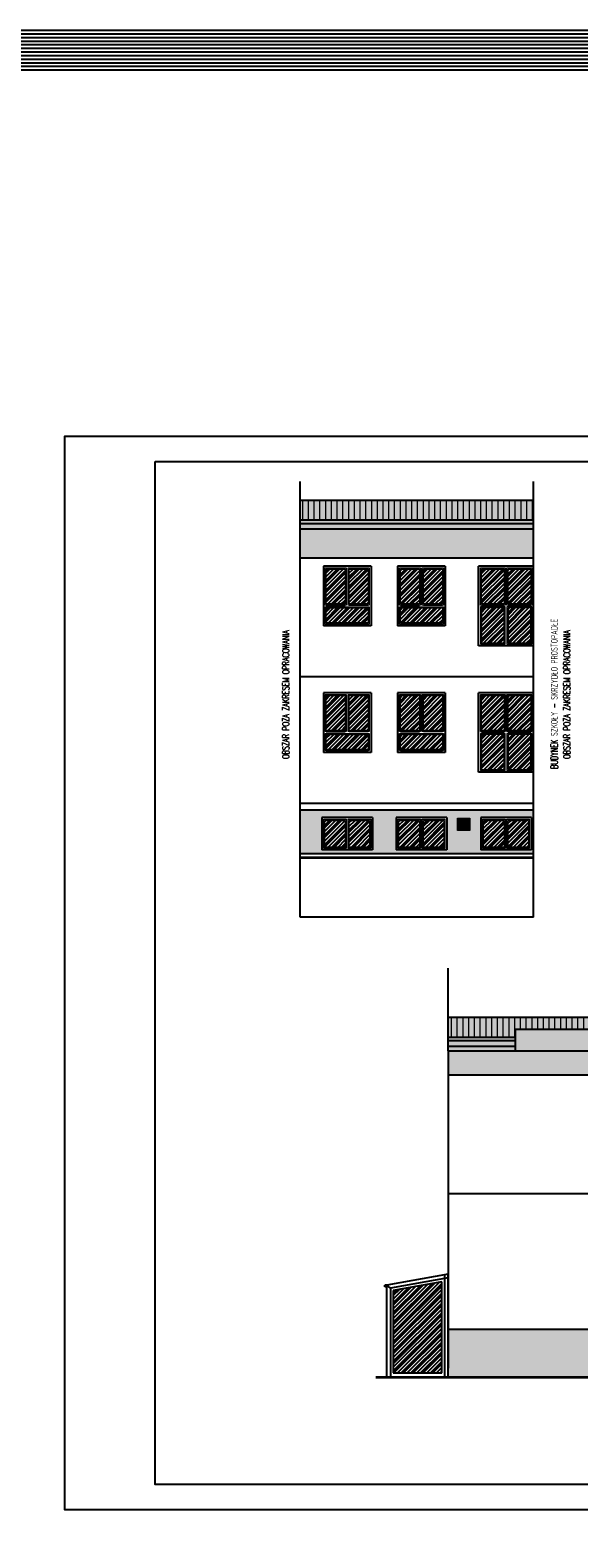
# Model space of a CAD drawing. Header units: millimetres. Extents: x 31969 to 285678, y -69766 to -1123.
# Tile 74 of 102: x 143771 to 145287, y -5293 to -1123. Entities that reach past the tile are written whole.
import ezdxf
from ezdxf.lldxf.tags import DXFTag

# ---------------------------------------------------------------- set-up
doc = ezdxf.new("R2010")
doc.units = ezdxf.units.MM
for name, color, linetype in [('a-biblioteka', 251, 'Continuous'), ('a-elewacja 1', 1, 'Continuous'), ('a-elewacje', 1, 'Continuous'), ('a-izolacja 1', 3, 'Continuous'), ('a-opis 1', 3, 'Continuous'), ('a-opis 2', 1, 'Continuous'), ('a-przerywana 2', 3, 'Continuous'), ('a-stolarka', 3, 'Continuous'), ('a-szraf', 252, 'Continuous'), ('a-szraf 1', 250, 'Continuous')]:
    doc.layers.add(name, color=color, linetype=linetype)
doc.layers.add('a-elewacja 3', color=3, linetype='Continuous', lineweight=20)
doc.layers.add('a-pomocnicza', color=42, linetype='Continuous', plot=False)
doc.styles.add('RS01507', font='romans.shx', dxfattribs={"width": 0.7, "height": 0.15})
tags = doc.linetypes.add('DASHED', pattern=[0.75, 0.5, -0.25]).pattern_tags.tags
tags[6:7] = [DXFTag(74, 4), DXFTag(75, 0), DXFTag(340, '0'), DXFTag(46, 1.0), DXFTag(50, 0.0), DXFTag(44, 0.0), DXFTag(45, 0.0)]
tags[4:5] = [DXFTag(74, 4), DXFTag(75, 0), DXFTag(340, '0'), DXFTag(46, 1.0), DXFTag(50, 0.0), DXFTag(44, 0.0), DXFTag(45, 0.0)]
pattern_1 = [(0, (-3955.224, 3068.57), (2.38125, 4.7625), [0, -4.7625])]

msp = doc.modelspace()

# ---------------------------------------------------------------- hatches: boundary and pattern name
at = {"layer": 'a-biblioteka', "ltscale": 100}
h = msp.add_hatch(dxfattribs=at)
h.set_pattern_fill('LINE', color=256)
h.set_pattern_definition([(0, (-5131.6136, 3068.5702), (0, 3.175), [])])
h.paths.add_polyline_path([(144982.57, -3305.38), (144954.57, -3305.38), (144954.57, -3333.38), (144982.57, -3333.38)])
at = {"layer": 'a-elewacja 3', "ltscale": 100}
h = msp.add_hatch(dxfattribs=at)
h.set_pattern_fill('LINE', color=256, scale=5, angle=90)
h.set_pattern_definition([(90, (-3955.224, 3068.57), (-15.875, 1e-15), [])])
h.paths.add_polyline_path([(144516.57, -2423.34), (144516.57, -2478.34), (145161.57, -2478.34), (145161.57, -2423.34)])
h = msp.add_hatch(dxfattribs=at)
h.set_pattern_fill('LINE', color=256, scale=5, angle=90)
h.set_pattern_definition([(90, (-8750.946, 1638.297), (-15.875, 1e-15), [])])
h.paths.add_polyline_path([(144925.85, -3853.61), (144925.85, -3908.61), (145110.85, -3908.61), (145110.85, -3886.65), (145364.85, -3886.65), (145364.85, -3908.61), (145476.85, -3908.61), (146092.35, -3853.61)])
at = {"layer": 'a-szraf', "ltscale": 30}
h = msp.add_hatch(dxfattribs=at)
h.set_pattern_fill('DOTS', color=256, scale=1.5)
h.set_pattern_definition([(0, (-3955.224, 3068.5702), (1.190625, 2.38125), [0, -2.38125])])
h.paths.add_polyline_path([(145161.57, -2488.38), (144516.57, -2488.38), (144516.57, -2503.38), (145161.57, -2503.38)])
h.paths.add_polyline_path([(145161.57, -2478.34), (144516.57, -2478.34), (144516.57, -2488.38), (145161.57, -2488.38)])
h.paths.add_polyline_path([(145161.57, -2423.34), (144516.57, -2423.34), (144516.57, -2478.34), (145161.57, -2478.34)])
at = {"layer": 'a-szraf', "ltscale": 100}
h = msp.add_hatch(dxfattribs=at)
h.set_pattern_fill('DOTS', color=256, scale=3)
h.set_pattern_definition(pattern_1)
h.paths.add_polyline_path([(145161.57, -2583.38), (145161.57, -2503.38), (144516.57, -2503.38), (144516.57, -2583.38)])
h = msp.add_hatch(dxfattribs=at)
h.set_pattern_fill('DOTS', color=256, scale=3)
h.set_pattern_definition(pattern_1)
h.paths.add_polyline_path([(145161.57, -3400.38), (145161.57, -3280.38), (144516.57, -3280.38), (144516.57, -3400.38)])
h.paths.add_polyline_path([(144951.57, -3336.38), (144951.57, -3302.38), (144985.57, -3302.38), (144985.57, -3336.38)], flags=16)
h.paths.add_polyline_path([(145015.57, -3300.38), (145155.57, -3300.38), (145155.57, -3390.38), (145015.57, -3390.38)], flags=16)
h.paths.add_polyline_path([(144982.57, -3333.38), (144954.57, -3333.38), (144954.57, -3305.38), (144982.57, -3305.38)], flags=0)
h.paths.add_polyline_path([(145020.57, -3305.38), (145083.07, -3305.38), (145083.07, -3385.38), (145020.57, -3385.38)], flags=0)
h.paths.add_polyline_path([(145023.57, -3308.38), (145080.07, -3308.38), (145080.07, -3382.38), (145023.57, -3382.38)], flags=0)
h.paths.add_polyline_path([(144921.57, -3390.38), (144781.57, -3390.38), (144781.57, -3300.38), (144921.57, -3300.38)], flags=16)
h.paths.add_polyline_path([(144916.57, -3385.38), (144854.07, -3385.38), (144854.07, -3305.38), (144916.57, -3305.38)], flags=0)
h.paths.add_polyline_path([(144913.57, -3382.38), (144857.07, -3382.38), (144857.07, -3308.38), (144913.57, -3308.38)], flags=0)
h.paths.add_polyline_path([(145088.07, -3305.38), (145150.57, -3305.38), (145150.57, -3385.38), (145088.07, -3385.38)], flags=0)
h.paths.add_polyline_path([(145091.07, -3308.38), (145147.57, -3308.38), (145147.57, -3382.38), (145091.07, -3382.38)], flags=0)
h.paths.add_polyline_path([(144849.07, -3385.38), (144786.57, -3385.38), (144786.57, -3305.38), (144849.07, -3305.38)], flags=0)
h.paths.add_polyline_path([(144846.07, -3382.38), (144789.57, -3382.38), (144789.57, -3308.38), (144846.07, -3308.38)], flags=0)
h.paths.add_polyline_path([(144716.57, -3390.38), (144576.57, -3390.38), (144576.57, -3300.38), (144716.57, -3300.38)], flags=16)
h.paths.add_polyline_path([(144711.57, -3385.38), (144649.07, -3385.38), (144649.07, -3305.38), (144711.57, -3305.38)], flags=0)
h.paths.add_polyline_path([(144708.57, -3382.38), (144652.07, -3382.38), (144652.07, -3308.38), (144708.57, -3308.38)], flags=0)
h.paths.add_polyline_path([(144644.07, -3385.38), (144581.57, -3385.38), (144581.57, -3305.38), (144644.07, -3305.38)], flags=0)
h.paths.add_polyline_path([(144641.07, -3382.38), (144584.57, -3382.38), (144584.57, -3308.38), (144641.07, -3308.38)], flags=0)
at = {"layer": 'a-szraf', "ltscale": 30}
h = msp.add_hatch(dxfattribs=at)
h.set_pattern_fill('DOTS', color=256, scale=1.5)
h.set_pattern_definition([(0, (-8750.9457, 1638.2967), (1.190625, 2.38125), [0, -2.38125])])
h.paths.add_polyline_path([(145110.85, -3908.61), (144925.85, -3908.61), (144925.85, -3918.65), (145110.85, -3918.65)])
h.paths.add_polyline_path([(145110.85, -3918.65), (144925.85, -3918.65), (144925.85, -3933.65), (145110.85, -3933.65)])
h.paths.add_polyline_path([(145110.85, -3933.65), (144925.85, -3933.65), (144925.85, -3945.65), (145110.85, -3945.65)])
h.paths.add_polyline_path([(145521.85, -3933.65), (145476.85, -3933.65), (145364.85, -3933.65), (145364.85, -3945.65), (145521.85, -3945.65)])
h.paths.add_polyline_path([(145476.85, -3918.65), (145473.72, -3918.65, -0.3689497), (145463.98, -3918.65), (145364.85, -3918.65), (145364.85, -3933.65), (145476.85, -3933.65)])
h.paths.add_polyline_path([(145461.65, -3910.86), (145476.05, -3910.86, -0.2947686), (145473.72, -3918.65), (145476.85, -3918.65), (145476.85, -3908.61), (145364.85, -3908.61), (145364.85, -3918.65), (145463.98, -3918.65, -0.2947686)])
h.paths.add_polyline_path([(145476.05, -3910.86), (145461.65, -3910.86, 1.3318387)])
h.paths.add_polyline_path([(146092.35, -3863.65), (146707.85, -3918.65), (146707.85, -3908.61), (146092.35, -3853.61), (145476.85, -3908.61), (145476.85, -3918.65)])
h.paths.add_polyline_path([(145521.85, -3914.63), (145476.85, -3918.65), (145476.85, -3933.65), (145521.85, -3933.65)])
h.paths.add_polyline_path([(146723.05, -3910.86), (146708.65, -3910.86, 1.3318387)])
h.paths.add_polyline_path([(146719.96, -3919.22, -0.3887305), (146709.96, -3917.59), (146709.96, -3935.37), (146719.96, -3942.66)])
h.paths.add_polyline_path([(146707.85, -3918.65), (146662.85, -3914.63), (146662.85, -3933.65), (146707.85, -3933.65)])
h.paths.add_polyline_path([(146709.96, -3935.37), (146666.05, -3954.3), (146676.05, -3961.59), (146719.96, -3942.66)])
h.paths.add_polyline_path([(146676.05, -3961.59), (146666.05, -3954.3), (146666.05, -4053.65), (146676.05, -4053.65)])
h.paths.add_polyline_path([(146676.05, -4053.65), (146666.05, -4053.65), (146666.05, -4173.65), (146676.05, -4173.65)])
h.paths.add_polyline_path([(146676.05, -4173.65), (146666.05, -4173.65), (146666.05, -4293.65), (146676.05, -4293.65)])
h.paths.add_polyline_path([(146676.05, -4413.65), (146666.05, -4413.65), (146666.05, -4533.65), (146676.05, -4533.65)])
h.paths.add_polyline_path([(146676.05, -4343.65), (146676.05, -4293.65), (146666.05, -4293.65), (146666.05, -4343.65), (146666.05, -4413.65), (146676.05, -4413.65)])
h.paths.add_polyline_path([(146676.05, -4533.65), (146666.05, -4533.65), (146666.05, -4653.65), (146676.05, -4653.65)])
h.paths.add_polyline_path([(146676.05, -4653.65), (146666.05, -4653.65), (146666.05, -4773.65), (146676.05, -4773.65)])
h.paths.add_polyline_path([(146676.05, -4837.65), (146666.05, -4841.79), (146681.03, -4856.77), (146688.1, -4849.7)])
h.paths.add_polyline_path([(146676.05, -4773.65), (146666.05, -4773.65), (146666.05, -4841.79), (146676.05, -4837.65)])
h.paths.add_polyline_path([(146092.35, -3853.61), (144925.85, -3853.61), (144925.85, -3908.61), (145110.85, -3908.61), (145110.85, -3886.65), (145364.85, -3886.65), (145364.85, -3908.61), (145476.85, -3908.61)])
at = {"layer": 'a-szraf', "ltscale": 100}
h = msp.add_hatch(dxfattribs=at)
h.set_pattern_fill('DOTS', color=256, scale=3)
h.set_pattern_definition([(0, (-8750.9457, 1638.2967), (2.38125, 4.7625), [0, -4.7625])])
h.paths.add_polyline_path([(145521.85, -4848.65), (145521.85, -4728.65), (145521.85, -4715.65), (144925.85, -4715.65), (144925.85, -4848.65)])
h.paths.add_polyline_path([(145521.85, -4848.65), (145581.85, -4848.65), (145581.85, -4778.65), (145585.85, -4778.65), (145585.85, -4710.65), (145521.85, -4710.65), (145521.85, -4728.65)])
h.paths.add_polyline_path([(146407.85, -4862.65), (146407.85, -4710.65), (145816.25, -4710.65), (145885.85, -4768.65), (145865.85, -4768.65), (145865.85, -4778.65), (145879.2, -4778.65), (145895.85, -4778.65), (145895.85, -4730.65), (145985.85, -4730.65), (145985.85, -4790.65), (145895.85, -4790.65), (145895.85, -4848.65), (145925.85, -4848.65), (145925.85, -4858.88)])
h.paths.add_polyline_path([(146607.85, -4862.65), (146662.85, -4862.65), (146662.85, -4710.65), (146607.85, -4710.65)])
h.paths.add_polyline_path([(145581.85, -4778.65), (145581.85, -4848.65), (145775.85, -4848.65), (145895.85, -4858.65), (145925.85, -4858.88), (145925.85, -4848.65), (145895.85, -4848.65), (145895.85, -4834.65), (145865.85, -4834.65), (145865.85, -4820.65), (145835.85, -4820.65), (145835.85, -4806.65), (145805.85, -4806.65), (145805.85, -4792.65), (145775.85, -4792.65), (145775.85, -4778.65), (145765.2, -4778.65), (145736.85, -4778.65)])
h.paths.add_polyline_path([(145775.85, -4778.65), (145775.85, -4792.65), (145805.85, -4792.65), (145805.85, -4806.65), (145835.85, -4806.65), (145835.85, -4820.65), (145865.85, -4820.65), (145865.85, -4834.65), (145895.85, -4834.65), (145895.85, -4778.65)], flags=17)
h.paths.add_polyline_path([(145765.85, -4768.65), (145765.85, -4778.65), (145865.85, -4778.65), (145865.85, -4768.65)])
h.paths.add_polyline_path([(145845.85, -4735.32), (145825.85, -4718.65), (145825.85, -4768.65), (145845.85, -4768.65)], flags=17)
h.paths.add_polyline_path([(145845.85, -4768.65), (145865.85, -4768.65), (145865.85, -4751.98), (145845.85, -4735.32)], flags=16)
h.paths.add_polyline_path([(145865.85, -4751.98), (145865.85, -4768.65), (145885.85, -4768.65)], flags=17)
h.paths.add_polyline_path([(145825.85, -4718.65), (145816.25, -4710.65), (145805.85, -4710.65), (145805.85, -4768.65), (145825.85, -4768.65)])
h.paths.add_polyline_path([(145785.85, -4768.65), (145805.85, -4768.65), (145805.85, -4710.65), (145785.85, -4710.65)])
h.paths.add_polyline_path([(145785.85, -4710.65), (145765.85, -4710.65), (145765.85, -4768.65), (145785.85, -4768.65)])
h.paths.add_polyline_path([(145745.85, -4768.65), (145765.85, -4768.65), (145765.85, -4710.65), (145745.85, -4710.65)])
h.paths.add_polyline_path([(145745.85, -4710.65), (145736.85, -4710.65), (145736.85, -4768.65), (145745.85, -4768.65)])
h.paths.add_polyline_path([(145765.85, -4778.65), (145765.85, -4768.65), (145736.85, -4768.65), (145736.85, -4778.65)])
h.paths.add_polyline_path([(145636.85, -4710.65), (145625.85, -4710.65), (145625.85, -4768.65), (145636.85, -4768.65)])
h.paths.add_polyline_path([(145625.85, -4710.65), (145605.85, -4710.65), (145605.85, -4768.65), (145625.85, -4768.65)])
h.paths.add_polyline_path([(145605.85, -4710.65), (145585.85, -4710.65), (145585.85, -4768.65), (145605.85, -4768.65)])
h.paths.add_polyline_path([(145636.85, -4778.65), (145636.85, -4768.65), (145585.85, -4768.65), (145585.85, -4778.65)])
h.paths.add_polyline_path([(146662.85, -4013.65), (146662.85, -3914.63), (146092.35, -3863.65), (145521.85, -3914.63), (145521.85, -4013.65)])
h.paths.add_polyline_path([(144925.85, -3945.65), (144925.85, -4013.65), (145521.85, -4013.65), (145521.85, -3945.65)])
h.paths.add_polyline_path([(145364.85, -3945.65), (145364.85, -3886.65), (145110.85, -3886.65), (145110.85, -3945.65)])
at = {"layer": 'a-szraf 1', "ltscale": 15}
h = msp.add_hatch(dxfattribs=at)
h.set_pattern_fill('PLASTI', color=256, scale=3, angle=45)
h.set_pattern_definition([(45, (-3955.224, 3068.57), (-13.4703842, 13.4703842), []), (45, (-3956.908, 3070.254), (-13.4703842, 13.4703842), []), (45, (-3958.592, 3071.938), (-13.4703842, 13.4703842), []), (45, (-3963.643, 3076.99), (-13.4703842, 13.4703842), [])])
h.paths.add_polyline_path([(145091.07, -3382.38), (145147.57, -3382.38), (145147.57, -3308.38), (145091.07, -3308.38)])
h.paths.add_polyline_path([(145080.07, -3308.38), (145023.57, -3308.38), (145023.57, -3382.38), (145080.07, -3382.38)])
h.paths.add_polyline_path([(144857.07, -3382.38), (144913.57, -3382.38), (144913.57, -3308.38), (144857.07, -3308.38)])
h.paths.add_polyline_path([(144789.57, -3382.38), (144846.07, -3382.38), (144846.07, -3308.38), (144789.57, -3308.38)])
h.paths.add_polyline_path([(144708.57, -3308.38), (144652.07, -3308.38), (144652.07, -3382.38), (144708.57, -3382.38)])
h.paths.add_polyline_path([(144641.07, -3308.38), (144584.57, -3308.38), (144584.57, -3382.38), (144641.07, -3382.38)])
h.paths.add_polyline_path([(145080.07, -2963.38), (145017.57, -2963.38), (145017.57, -3059.88), (145080.07, -3059.88)])
h.paths.add_polyline_path([(145153.57, -2963.38), (145091.07, -2963.38), (145091.07, -3059.88), (145153.57, -3059.88)])
h.paths.add_polyline_path([(145153.57, -3167.38), (145153.57, -3070.88), (145091.07, -3070.88), (145091.07, -3167.38)])
h.paths.add_polyline_path([(145080.07, -3070.88), (145017.57, -3070.88), (145017.57, -3167.38), (145080.07, -3167.38)])
h.paths.add_polyline_path([(145153.57, -2720.88), (145091.07, -2720.88), (145091.07, -2817.38), (145153.57, -2817.38)])
h.paths.add_polyline_path([(145153.57, -2613.38), (145091.07, -2613.38), (145091.07, -2709.88), (145153.57, -2709.88)])
h.paths.add_polyline_path([(145017.57, -2709.88), (145080.07, -2709.88), (145080.07, -2613.38), (145017.57, -2613.38)])
h.paths.add_polyline_path([(145080.07, -2720.88), (145017.57, -2720.88), (145017.57, -2817.38), (145080.07, -2817.38)])
h.paths.add_polyline_path([(144909.57, -2963.38), (144857.07, -2963.38), (144857.07, -3059.88), (144909.57, -3059.88)])
h.paths.add_polyline_path([(144793.57, -3059.88), (144846.07, -3059.88), (144846.07, -2963.38), (144793.57, -2963.38)])
h.paths.add_polyline_path([(144909.57, -3112.38), (144909.57, -3070.88), (144793.57, -3070.88), (144793.57, -3112.38)])
h.paths.add_polyline_path([(144588.57, -3070.88), (144588.57, -3112.38), (144704.57, -3112.38), (144704.57, -3070.88)])
h.paths.add_polyline_path([(144652.07, -3059.88), (144704.57, -3059.88), (144704.57, -2963.38), (144652.07, -2963.38)])
h.paths.add_polyline_path([(144588.57, -2963.38), (144588.57, -3059.88), (144641.07, -3059.88), (144641.07, -2963.38)])
h.paths.add_polyline_path([(144641.07, -2613.38), (144588.57, -2613.38), (144588.57, -2709.88), (144641.07, -2709.88)])
h.paths.add_polyline_path([(144652.07, -2709.88), (144704.57, -2709.88), (144704.57, -2613.38), (144652.07, -2613.38)])
h.paths.add_polyline_path([(144704.57, -2762.38), (144704.57, -2720.88), (144588.57, -2720.88), (144588.57, -2762.38)])
h.paths.add_polyline_path([(144909.57, -2762.38), (144909.57, -2720.88), (144793.57, -2720.88), (144793.57, -2762.38)])
h.paths.add_polyline_path([(144793.57, -2709.88), (144846.07, -2709.88), (144846.07, -2613.38), (144793.57, -2613.38)])
h.paths.add_polyline_path([(144857.07, -2709.88), (144909.57, -2709.88), (144909.57, -2613.38), (144857.07, -2613.38)])
h = msp.add_hatch(dxfattribs=at)
h.set_pattern_fill('PLASTI', color=256, scale=3, angle=45)
h.set_pattern_definition([(45, (-8750.946, 1638.297), (-13.4703842, 13.4703842), []), (45, (-8752.63, 1639.98), (-13.4703842, 13.4703842), []), (45, (-8754.313, 1641.664), (-13.4703842, 13.4703842), []), (45, (-8759.365, 1646.716), (-13.4703842, 13.4703842), [])])
h.paths.add_polyline_path([(144907.85, -4585.13), (144773.85, -4608.75), (144773.85, -4836.65), (144907.85, -4836.65)])
h.paths.add_polyline_path([(146007.85, -4393.65), (145951.35, -4393.65), (145951.35, -4487.65), (146007.85, -4487.65)])
h.paths.add_polyline_path([(145940.35, -4393.65), (145883.85, -4393.65), (145883.85, -4487.65), (145940.35, -4487.65)])
h.paths.add_polyline_path([(145883.85, -4498.65), (145883.85, -4552.65), (146007.85, -4552.65), (146007.85, -4498.65)])
h.paths.add_polyline_path([(146007.85, -4202.65), (146007.85, -4148.65), (145883.85, -4148.65), (145883.85, -4202.65)])
h.paths.add_polyline_path([(145951.35, -4137.65), (146007.85, -4137.65), (146007.85, -4043.65), (145951.35, -4043.65)])
h.paths.add_polyline_path([(145940.35, -4043.65), (145883.85, -4043.65), (145883.85, -4137.65), (145940.35, -4137.65)])
h.paths.add_polyline_path([(145903.85, -4782.65), (145977.85, -4782.65), (145977.85, -4738.65), (145903.85, -4738.65)])
h.paths.add_polyline_path([(145724.85, -4668.65), (145724.85, -4585.65), (145648.85, -4585.65), (145648.85, -4668.65)])
h.paths.add_polyline_path([(145665.85, -4671.38), (145665.85, -4668.65), (145648.85, -4668.65), (145648.85, -4671.38)])
h.paths.add_polyline_path([(145685.85, -4671.38), (145685.85, -4668.65), (145665.85, -4668.65), (145665.85, -4671.38)])
h.paths.add_polyline_path([(145705.85, -4671.38), (145705.85, -4668.65), (145685.85, -4668.65), (145685.85, -4671.38)])
h.paths.add_polyline_path([(145724.85, -4671.38), (145724.85, -4668.65), (145705.85, -4668.65), (145705.85, -4671.38)])

# ---------------------------------------------------------------- linework, layer by layer
at = {"layer": 'a-elewacja 1', "linetype": 'DASHED', "ltscale": 40}
for p, q in [((144516.57, -3576.38), (144516.57, -2370.97)), ((145161.57, -3576.38), (145161.57, -2370.97)), ((145161.57, -3576.38), (144516.57, -3576.38)), ((144925.85, -3945.65), (144925.85, -3717.46))]:
    msp.add_line(p, q, dxfattribs=at)
at = {"layer": 'a-elewacja 1', "ltscale": 100}
for p, q in [((145161.57, -2423.34), (144516.57, -2423.34)), ((145161.57, -2478.34), (144516.57, -2478.34)), ((145161.57, -2488.38), (144516.57, -2488.38)), ((145161.57, -2503.38), (144516.57, -2503.38)), ((145161.57, -2583.38), (144516.57, -2583.38)), ((144712.57, -2605.38), (144580.57, -2605.38)), ((144580.57, -2605.38), (144580.57, -2770.38)), ((144712.57, -2605.38), (144712.57, -2770.38)), ((144917.57, -2605.38), (144785.57, -2605.38)), ((144785.57, -2605.38), (144785.57, -2770.38)), ((144917.57, -2605.38), (144917.57, -2770.38)), ((144712.57, -2770.38), (144580.57, -2770.38)), ((144917.57, -2770.38), (144785.57, -2770.38)), ((144712.57, -2955.38), (144580.57, -2955.38)), ((144580.57, -2955.38), (144580.57, -3120.38)), ((144712.57, -2955.38), (144712.57, -3120.38)), ((144917.57, -2955.38), (144785.57, -2955.38)), ((144785.57, -2955.38), (144785.57, -3120.38)), ((144917.57, -2955.38), (144917.57, -3120.38)), ((144712.57, -3120.38), (144580.57, -3120.38)), ((144917.57, -3120.38), (144785.57, -3120.38)), ((145161.57, -3280.38), (144516.57, -3280.38)), ((144716.57, -3300.38), (144576.57, -3300.38)), ((144576.57, -3300.38), (144576.57, -3390.38)), ((144716.57, -3300.38), (144716.57, -3390.38)), ((144921.57, -3300.38), (144781.57, -3300.38)), ((144781.57, -3300.38), (144781.57, -3390.38)), ((144921.57, -3300.38), (144921.57, -3390.38)), ((145155.57, -3300.38), (145015.57, -3300.38)), ((145015.57, -3300.38), (145015.57, -3390.38)), ((145155.57, -3300.38), (145155.57, -3390.38)), ((144516.57, -3400.38), (145161.57, -3400.38)), ((144516.57, -3410.38), (145161.57, -3410.38)), ((144516.57, -3412.38), (145161.57, -3412.38)), ((144716.57, -3390.38), (144576.57, -3390.38)), ((144921.57, -3390.38), (144781.57, -3390.38)), ((145155.57, -3390.38), (145015.57, -3390.38)), ((146092.35, -3853.61), (144925.85, -3853.61)), ((145110.85, -3908.61), (144925.85, -3908.61)), ((145110.85, -3918.65), (144925.85, -3918.65)), ((145364.85, -3886.65), (145110.85, -3886.65)), ((145110.85, -3886.65), (145110.85, -3945.65)), ((145110.85, -3933.65), (144925.85, -3933.65)), ((144925.85, -3945.65), (144925.85, -4823.65)), ((144925.85, -3945.65), (145521.85, -3945.65)), ((146662.85, -4013.65), (144925.85, -4013.65)), ((144925.85, -4715.65), (145521.85, -4715.65)), ((144755.85, -4848.65), (144725.85, -4848.65)), ((144755.85, -4850.65), (144725.85, -4850.65)), ((145775.8, -4850.65), (144925.8, -4850.65)), ((145775.85, -4848.65), (144925.85, -4848.65))]:
    msp.add_line(p, q, dxfattribs=at)
at = {"layer": 'a-elewacja 1', "ltscale": 20}
for p, q in [((144925.85, -4563.67), (144755.85, -4593.65)), ((144925.85, -4573.83), (144765.85, -4602.04)), ((144915.85, -4848.65), (144915.85, -4565.44)), ((144925.85, -4848.65), (144925.85, -4563.67)), ((144750.85, -4598.65), (144750.85, -4593.65)), ((144755.85, -4593.65), (144750.85, -4593.65)), ((144755.85, -4598.65), (144750.85, -4598.65)), ((144755.85, -4848.65), (144755.85, -4593.65)), ((144765.85, -4602.04), (144755.85, -4593.65)), ((144765.85, -4602.04), (144765.85, -4848.65)), ((144925.85, -4848.65), (144755.85, -4848.65)), ((144925.85, -4850.65), (144755.85, -4850.65))]:
    msp.add_line(p, q, dxfattribs=at)
at = {"layer": 'a-elewacja 3'}
for p, q in [((144588.57, -2709.88), (144588.57, -2613.38)), ((144588.57, -2613.38), (144641.07, -2613.38)), ((144641.07, -2613.38), (144641.07, -2709.88)), ((144652.07, -2613.38), (144704.57, -2613.38)), ((144652.07, -2709.88), (144652.07, -2613.38)), ((144704.57, -2613.38), (144704.57, -2709.88)), ((144793.57, -2709.88), (144793.57, -2613.38)), ((144793.57, -2613.38), (144846.07, -2613.38)), ((144846.07, -2613.38), (144846.07, -2709.88)), ((144857.07, -2613.38), (144909.57, -2613.38)), ((144857.07, -2709.88), (144857.07, -2613.38)), ((144909.57, -2613.38), (144909.57, -2709.88)), ((145017.57, -2709.88), (145017.57, -2613.38)), ((145017.57, -2613.38), (145080.07, -2613.38)), ((145080.07, -2613.38), (145080.07, -2709.88)), ((145091.07, -2613.38), (145153.57, -2613.38)), ((145091.07, -2709.88), (145091.07, -2613.38)), ((145153.57, -2613.38), (145153.57, -2709.88)), ((144641.07, -2709.88), (144588.57, -2709.88)), ((144704.57, -2709.88), (144652.07, -2709.88)), ((144846.07, -2709.88), (144793.57, -2709.88)), ((144909.57, -2709.88), (144857.07, -2709.88)), ((145080.07, -2709.88), (145017.57, -2709.88)), ((145153.57, -2709.88), (145091.07, -2709.88)), ((144588.57, -2762.38), (144588.57, -2720.88)), ((144588.57, -2720.88), (144704.57, -2720.88)), ((144704.57, -2720.88), (144704.57, -2762.38)), ((144793.57, -2762.38), (144793.57, -2720.88)), ((144793.57, -2720.88), (144909.57, -2720.88)), ((144909.57, -2720.88), (144909.57, -2762.38)), ((145080.07, -2720.88), (145017.57, -2720.88)), ((145017.57, -2720.88), (145017.57, -2817.38)), ((145080.07, -2817.38), (145080.07, -2720.88)), ((145153.57, -2720.88), (145091.07, -2720.88)), ((145091.07, -2720.88), (145091.07, -2817.38)), ((145153.57, -2817.38), (145153.57, -2720.88)), ((144704.57, -2762.38), (144588.57, -2762.38)), ((144909.57, -2762.38), (144793.57, -2762.38)), ((145017.57, -2817.38), (145080.07, -2817.38)), ((145091.07, -2817.38), (145153.57, -2817.38)), ((144588.57, -3059.88), (144588.57, -2963.38)), ((144588.57, -2963.38), (144641.07, -2963.38)), ((144641.07, -2963.38), (144641.07, -3059.88)), ((144652.07, -2963.38), (144704.57, -2963.38)), ((144652.07, -3059.88), (144652.07, -2963.38)), ((144704.57, -2963.38), (144704.57, -3059.88)), ((144793.57, -3059.88), (144793.57, -2963.38)), ((144793.57, -2963.38), (144846.07, -2963.38)), ((144846.07, -2963.38), (144846.07, -3059.88)), ((144857.07, -2963.38), (144909.57, -2963.38)), ((144857.07, -3059.88), (144857.07, -2963.38)), ((144909.57, -2963.38), (144909.57, -3059.88)), ((145017.57, -3059.88), (145017.57, -2963.38)), ((145017.57, -2963.38), (145080.07, -2963.38)), ((145080.07, -2963.38), (145080.07, -3059.88)), ((145091.07, -2963.38), (145153.57, -2963.38)), ((145091.07, -3059.88), (145091.07, -2963.38)), ((145153.57, -2963.38), (145153.57, -3059.88)), ((144641.07, -3059.88), (144588.57, -3059.88)), ((144588.57, -3112.38), (144588.57, -3070.88)), ((144588.57, -3070.88), (144704.57, -3070.88)), ((144704.57, -3059.88), (144652.07, -3059.88)), ((144704.57, -3070.88), (144704.57, -3112.38)), ((144846.07, -3059.88), (144793.57, -3059.88)), ((144793.57, -3112.38), (144793.57, -3070.88)), ((144793.57, -3070.88), (144909.57, -3070.88)), ((144909.57, -3059.88), (144857.07, -3059.88)), ((144909.57, -3070.88), (144909.57, -3112.38)), ((145080.07, -3059.88), (145017.57, -3059.88)), ((145080.07, -3070.88), (145017.57, -3070.88)), ((145017.57, -3070.88), (145017.57, -3167.38)), ((145080.07, -3167.38), (145080.07, -3070.88)), ((145153.57, -3059.88), (145091.07, -3059.88)), ((145153.57, -3070.88), (145091.07, -3070.88)), ((145091.07, -3070.88), (145091.07, -3167.38)), ((145153.57, -3167.38), (145153.57, -3070.88)), ((144704.57, -3112.38), (144588.57, -3112.38)), ((144909.57, -3112.38), (144793.57, -3112.38)), ((145017.57, -3167.38), (145080.07, -3167.38)), ((145091.07, -3167.38), (145153.57, -3167.38)), ((144584.57, -3382.38), (144584.57, -3308.38)), ((144584.57, -3308.38), (144641.07, -3308.38)), ((144641.07, -3308.38), (144641.07, -3382.38)), ((144652.07, -3308.38), (144708.57, -3308.38)), ((144652.07, -3382.38), (144652.07, -3308.38)), ((144708.57, -3308.38), (144708.57, -3382.38)), ((144789.57, -3382.38), (144789.57, -3308.38)), ((144789.57, -3308.38), (144846.07, -3308.38)), ((144846.07, -3308.38), (144846.07, -3382.38)), ((144857.07, -3308.38), (144913.57, -3308.38)), ((144857.07, -3382.38), (144857.07, -3308.38)), ((144913.57, -3308.38), (144913.57, -3382.38)), ((145023.57, -3382.38), (145023.57, -3308.38)), ((145023.57, -3308.38), (145080.07, -3308.38)), ((145080.07, -3308.38), (145080.07, -3382.38)), ((145091.07, -3308.38), (145147.57, -3308.38)), ((145091.07, -3382.38), (145091.07, -3308.38)), ((145147.57, -3308.38), (145147.57, -3382.38)), ((144641.07, -3382.38), (144584.57, -3382.38)), ((144708.57, -3382.38), (144652.07, -3382.38)), ((144846.07, -3382.38), (144789.57, -3382.38)), ((144913.57, -3382.38), (144857.07, -3382.38)), ((145080.07, -3382.38), (145023.57, -3382.38)), ((145147.57, -3382.38), (145091.07, -3382.38))]:
    msp.add_line(p, q, dxfattribs=at)
for points in [[(144644.07, -2610.38), (144644.07, -2712.88), (144585.57, -2712.88), (144585.57, -2610.38), (144644.07, -2610.38)], [(144649.07, -2610.38), (144707.57, -2610.38), (144707.57, -2712.88), (144649.07, -2712.88), (144649.07, -2610.38)], [(144849.07, -2610.38), (144849.07, -2712.88), (144790.57, -2712.88), (144790.57, -2610.38), (144849.07, -2610.38)], [(144854.07, -2610.38), (144912.57, -2610.38), (144912.57, -2712.88), (144854.07, -2712.88), (144854.07, -2610.38)], [(145083.07, -2610.38), (145083.07, -2712.88), (145014.57, -2712.88), (145014.57, -2610.38), (145083.07, -2610.38)], [(145088.07, -2610.38), (145156.57, -2610.38), (145156.57, -2712.88), (145088.07, -2712.88), (145088.07, -2610.38)], [(144707.57, -2717.88), (144707.57, -2765.38), (144585.57, -2765.38), (144585.57, -2717.88), (144707.57, -2717.88)], [(144912.57, -2717.88), (144912.57, -2765.38), (144790.57, -2765.38), (144790.57, -2717.88), (144912.57, -2717.88)], [(145083.07, -2820.38), (145083.07, -2717.88), (145014.57, -2717.88), (145014.57, -2820.38), (145083.07, -2820.38)], [(145088.07, -2820.38), (145156.57, -2820.38), (145156.57, -2717.88), (145088.07, -2717.88), (145088.07, -2820.38)], [(144644.07, -2960.38), (144644.07, -3062.88), (144585.57, -3062.88), (144585.57, -2960.38), (144644.07, -2960.38)], [(144649.07, -2960.38), (144707.57, -2960.38), (144707.57, -3062.88), (144649.07, -3062.88), (144649.07, -2960.38)], [(144849.07, -2960.38), (144849.07, -3062.88), (144790.57, -3062.88), (144790.57, -2960.38), (144849.07, -2960.38)], [(144854.07, -2960.38), (144912.57, -2960.38), (144912.57, -3062.88), (144854.07, -3062.88), (144854.07, -2960.38)], [(145083.07, -2960.38), (145083.07, -3062.88), (145014.57, -3062.88), (145014.57, -2960.38), (145083.07, -2960.38)], [(145088.07, -2960.38), (145156.57, -2960.38), (145156.57, -3062.88), (145088.07, -3062.88), (145088.07, -2960.38)], [(144707.57, -3067.88), (144707.57, -3115.38), (144585.57, -3115.38), (144585.57, -3067.88), (144707.57, -3067.88)], [(144912.57, -3067.88), (144912.57, -3115.38), (144790.57, -3115.38), (144790.57, -3067.88), (144912.57, -3067.88)], [(145083.07, -3170.38), (145083.07, -3067.88), (145014.57, -3067.88), (145014.57, -3170.38), (145083.07, -3170.38)], [(145088.07, -3170.38), (145156.57, -3170.38), (145156.57, -3067.88), (145088.07, -3067.88), (145088.07, -3170.38)], [(144644.07, -3305.38), (144644.07, -3385.38), (144581.57, -3385.38), (144581.57, -3305.38), (144644.07, -3305.38)], [(144649.07, -3305.38), (144711.57, -3305.38), (144711.57, -3385.38), (144649.07, -3385.38), (144649.07, -3305.38)], [(144849.07, -3305.38), (144849.07, -3385.38), (144786.57, -3385.38), (144786.57, -3305.38), (144849.07, -3305.38)], [(144854.07, -3305.38), (144916.57, -3305.38), (144916.57, -3385.38), (144854.07, -3385.38), (144854.07, -3305.38)], [(145083.07, -3305.38), (145083.07, -3385.38), (145020.57, -3385.38), (145020.57, -3305.38), (145083.07, -3305.38)], [(145088.07, -3305.38), (145150.57, -3305.38), (145150.57, -3385.38), (145088.07, -3385.38), (145088.07, -3305.38)]]:
    msp.add_lwpolyline(points, dxfattribs=at)
for points in [[(144951.57, -3302.38), (144985.57, -3302.38), (144985.57, -3336.38), (144951.57, -3336.38)], [(144954.57, -3305.38), (144982.57, -3305.38), (144982.57, -3333.38), (144954.57, -3333.38)]]:
    msp.add_lwpolyline(points, close=True, dxfattribs=at)
at = {"layer": 'a-elewacje'}
for p, q in [((145161.57, -2605.38), (145009.57, -2605.38)), ((145009.57, -2825.38), (145009.57, -2605.38)), ((145161.57, -2825.38), (145161.57, -2605.38)), ((145161.57, -2825.38), (145009.57, -2825.38)), ((145161.57, -2955.38), (145009.57, -2955.38)), ((145009.57, -3175.38), (145009.57, -2955.38)), ((145161.57, -3175.38), (145161.57, -2955.38)), ((145161.57, -3175.38), (145009.57, -3175.38))]:
    msp.add_line(p, q, dxfattribs=at)
at = {"layer": 'a-izolacja 1'}
for p, q in [((144588.57, -2712.88), (144641.07, -2712.88)), ((144704.57, -2712.88), (144652.07, -2712.88)), ((144793.57, -2712.88), (144846.07, -2712.88)), ((144909.57, -2712.88), (144857.07, -2712.88)), ((145017.57, -2712.88), (145080.07, -2712.88)), ((145017.57, -2717.88), (145080.07, -2717.88)), ((145153.57, -2712.88), (145091.07, -2712.88)), ((145153.57, -2717.88), (145091.07, -2717.88)), ((144588.57, -2765.38), (144704.57, -2765.38)), ((144793.57, -2765.38), (144909.57, -2765.38)), ((144588.57, -3062.88), (144641.07, -3062.88)), ((144704.57, -3062.88), (144652.07, -3062.88)), ((144793.57, -3062.88), (144846.07, -3062.88)), ((144909.57, -3062.88), (144857.07, -3062.88)), ((145017.57, -3062.88), (145080.07, -3062.88)), ((145017.57, -3067.88), (145080.07, -3067.88)), ((145153.57, -3062.88), (145091.07, -3062.88)), ((145153.57, -3067.88), (145091.07, -3067.88)), ((144588.57, -3115.38), (144704.57, -3115.38)), ((144793.57, -3115.38), (144909.57, -3115.38)), ((144584.57, -3385.38), (144641.07, -3385.38)), ((144708.57, -3385.38), (144652.07, -3385.38)), ((144789.57, -3385.38), (144846.07, -3385.38)), ((144913.57, -3385.38), (144857.07, -3385.38)), ((145023.57, -3385.38), (145080.07, -3385.38)), ((145147.57, -3385.38), (145091.07, -3385.38)), ((144907.85, -4585.13), (144773.85, -4608.75)), ((144907.85, -4836.65), (144907.85, -4585.13)), ((144773.85, -4608.75), (144773.85, -4836.65))]:
    msp.add_line(p, q, dxfattribs=at)
at = {"layer": 'a-opis 2', "ltscale": 2}
for points in [[(148065.82, -5215.5), (143865.82, -5215.5), (143865.82, -2245.5), (148065.82, -2245.5)], [(144115.82, -2315.5), (147995.82, -2315.5), (147995.82, -5145.5), (144115.82, -5145.5)]]:
    msp.add_lwpolyline(points, close=True, dxfattribs=at)
at = {"layer": 'a-pomocnicza', "ltscale": 100}
for points in [[(138394.13, -1122.76), (161199.31, -1122.76), (161199.31, -21871.78), (138394.13, -21871.78)], [(138404.13, -1132.76), (161189.31, -1132.76), (161189.31, -21861.78), (138404.13, -21861.78)], [(138414.13, -1142.76), (161179.31, -1142.76), (161179.31, -21851.78), (138414.13, -21851.78)], [(138424.13, -1152.76), (161169.31, -1152.76), (161169.31, -21841.78), (138424.13, -21841.78)], [(138434.13, -1162.76), (161159.31, -1162.76), (161159.31, -21831.78), (138434.13, -21831.78)], [(138444.13, -1172.76), (161149.31, -1172.76), (161149.31, -21821.78), (138444.13, -21821.78)], [(138454.13, -1182.76), (161139.31, -1182.76), (161139.31, -21811.78), (138454.13, -21811.78)], [(138464.13, -1192.76), (161129.31, -1192.76), (161129.31, -21801.78), (138464.13, -21801.78)], [(138474.13, -1202.76), (161119.31, -1202.76), (161119.31, -21791.78), (138474.13, -21791.78)], [(138484.13, -1212.76), (161109.31, -1212.76), (161109.31, -21781.78), (138484.13, -21781.78)], [(138494.13, -1222.76), (161099.31, -1222.76), (161099.31, -21771.78), (138494.13, -21771.78)], [(138504.13, -1232.76), (161089.31, -1232.76), (161089.31, -21761.78), (138504.13, -21761.78)]]:
    msp.add_lwpolyline(points, close=True, dxfattribs=at)
at = {"layer": 'a-przerywana 2', "linetype": 'DASHED', "lineweight": 25, "ltscale": 50}
for p, q in [((145161.57, -2911.38), (144516.57, -2911.38)), ((145161.57, -3261.38), (144516.57, -3261.38)), ((146662.85, -4341.65), (144925.85, -4341.65))]:
    msp.add_line(p, q, dxfattribs=at)
at = {"layer": 'a-stolarka'}
msp.add_line((144773.85, -4836.65), (144907.85, -4836.65), dxfattribs=at)

# ---------------------------------------------------------------- texts
at = {"layer": 'a-opis 1', "ltscale": 40, "style": 'RS01507', "width": 0.7}
for s, p in [('OBSZAR POZA ZAKRESEM OPRACOWANIA', (144486.23, -3138.45)), ('BUDYNEK SZKOŁY - SKRZYDŁO PROSTOPADŁE', (145228.14, -3166.22)), ('OBSZAR POZA ZAKRESEM OPRACOWANIA', (145262.89, -3138.45))]:
    msp.add_text(s, height=18.9125, rotation=90, dxfattribs=at).set_placement(p)

doc.saveas('drawing.dxf')
